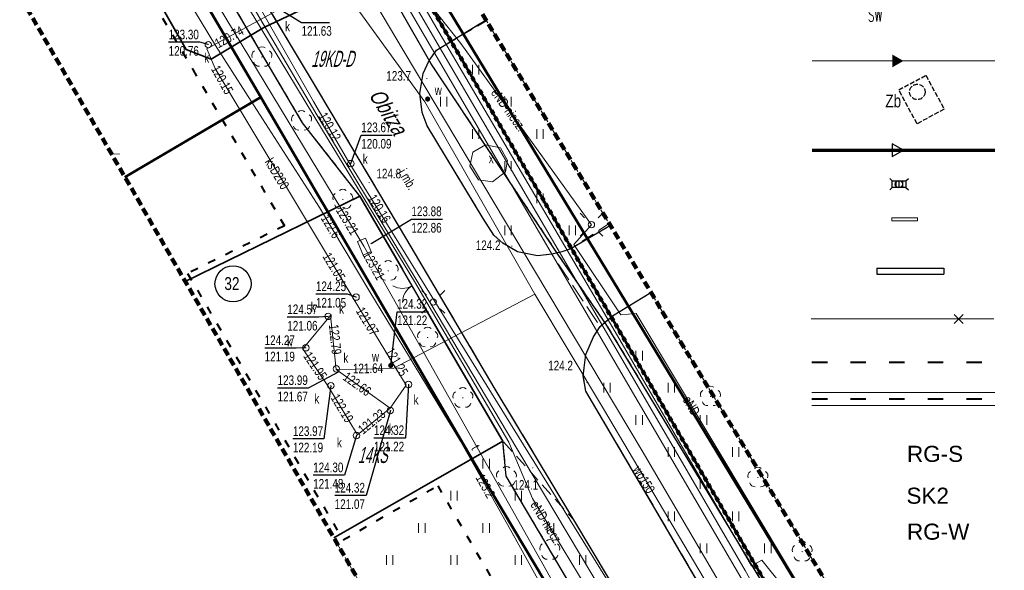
# Model space of a CAD drawing. Header units: metres. Extents: x 7464056 to 7464277, y 5957530 to 5957827.
# Tile 22 of 26: x 7464095 to 7464171, y 5957668 to 5957710. Entities that reach past the tile are written whole.
import ezdxf
from ezdxf.enums import TextEntityAlignment as Align

# ---------------------------------------------------------------- set-up
doc = ezdxf.new("R2010")
doc.units = ezdxf.units.M
doc.header["$MEASUREMENT"] = 0
for name, pattern in [('1', [0.6, 0.3, -0.3]), ('1.0_0.5', [1.5, 1, -0.5]), ('1.5_0.5', [2, 1.5, -0.5]), ('2', [0.9, 0.6, -0.3]), ('219-500', [0]), ('ACAD_ISO03W100', [30, 12, -18]), ('CONTINOUS', [0]), ('egug-500', [1, 0.5, -0.5]), ('otob_500', [0])]:
    doc.linetypes.add(name, pattern=pattern)
doc.layers.get('0').update_dxf_attribs({"color": 2, "linetype": 'CONTINUOUS', "lineweight": 5})
for name, color, linetype in [('000 Inne (niezydentyfikowane)', 7, 'CONTINUOUS'), ('203-punkt graniczny', 7, 'CONTINUOUS'), ('218-kontur użytku gruntowego', 7, 'CONTINUOUS'), ('994-Nazwa ulicy', 7, 'CONTINUOUS'), ('brama', 7, 'CONTINUOUS'), ('drzewo liściaste', 7, 'CONTINUOUS'), ('jezdnia', 7, 'CONTINUOUS'), ('jezdnia-Atr17', 7, 'CONTINUOUS'), ('komora podziemna', 7, 'CONTINUOUS'), ('kratka ściekowa-Atr17', 7, 'CONTINUOUS'), ('krawężnik', 7, 'CONTINUOUS'), ('latarnia', 7, 'CONTINUOUS'), ('obudowa ochronna przewodu', 7, 'CONTINUOUS'), ('ogrodzenie trwałe', 7, 'CONTINUOUS'), ('pikieta naturalna', 7, 'CONTINUOUS'), ('przewód ciepłowniczy', 7, 'CONTINUOUS'), ('przewód elektroenergetyczny podziemny', 7, 'CONTINUOUS'), ('przewód elektroenergetyczny podziemny-Atr1', 7, 'CONTINUOUS'), ('przewód gazowy', 7, 'CONTINUOUS'), ('przewód kanalizacyjny', 7, 'CONTINUOUS'), ('przewód kanalizacyjny-Atr1', 7, 'CONTINUOUS'), ('przewód telekomunikacyjny podziemny', 7, 'CONTINUOUS'), ('przewód telekomunikacyjny podziemny-Atr1', 7, 'CONTINUOUS'), ('przewód wodociągowy', 7, 'CONTINUOUS'), ('przewód wodociągowy-Atr1', 7, 'CONTINUOUS'), ('rzedna', 7, 'CONTINUOUS'), ('rzedna-Atr2', 7, 'CONTINUOUS'), ('rzedna-Atr3', 7, 'CONTINUOUS'), ('SIATKA_KWADRATOW', 7, 'CONTINUOUS'), ('studnia kanalizacyjna', 7, 'CONTINUOUS'), ('studnia kanalizacyjna-Atr17', 7, 'CONTINUOUS'), ('trawnik', 7, 'CONTINUOUS'), ('urządzenie techniczne sieci niezidentyfikowanej', 7, 'CONTINUOUS'), ('urządzenie techniczne sieci niezidentyfikowanej-Atr17', 7, 'CONTINUOUS'), ('wodociągowe urządzenie techniczne', 7, 'CONTINUOUS'), ('wodociągowe urządzenie techniczne-Atr17', 7, 'CONTINUOUS'), ('Zakres', 7, 'CONTINUOUS'), ('zasuwa lub zawór', 7, 'CONTINUOUS'), ('zasuwa lub zawór-Atr17', 7, 'CONTINUOUS')]:
    doc.layers.add(name, color=color, linetype=linetype)
for name, color, linetype, lineweight in [('211-numer działki ewidencyjnej', 7, 'CONTINUOUS', 30), ('219-działka ewidencyjna', 7, 'CONTINUOUS', 30), ('_E-kabel el', 1, 'ACAD_ISO03W100', 40), ('E-kable elektryczne', 1, 'ACAD_ISO03W100', 40), ('E-złacza i rozdzielnice', 1, 'CONTINUOUS', 13), ('pikieta naturalna-Atr2', 8, 'CONTINUOUS', 9), ('pikieta sztuczna', 8, 'CONTINUOUS', 9), ('pikieta sztuczna-Atr2', 8, 'CONTINUOUS', 9), ('S-demontaże', 1, 'CONTINUOUS', 30), ('S-kan-deszcz', 94, 'CONTINUOUS', 70), ('S-kan-sanit', 34, 'CONTINUOUS', 20), ('S-kan-sanit-opis', 34, 'CONTINUOUS', 20), ('s-woda', 5, 'CONTINUOUS', 40), ('S-woda-rury ochronne', 7, 'CONTINUOUS', 30)]:
    doc.layers.add(name, color=color, linetype=linetype, lineweight=lineweight)
doc.styles.add('arial', font='arial.ttf')
doc.styles.add('SANIT', font='romans.shx', dxfattribs={"width": 0.7})
doc.styles.get("Standard").update_dxf_attribs({"font": 'Working1250', "width": 0.75})

# ---------------------------------------------------------------- blocks, each defined once
blk = doc.blocks.new('203')
at = {"linetype": 'Continuous', "lineweight": 0}
h = blk.add_hatch(color=0, dxfattribs=at)
edge = h.paths.add_edge_path()
edge.add_arc((0, 0), 0.045, 0, 360)
blk = doc.blocks.new('OK02')
at = {"color": 0, "linetype": 'Continuous', "lineweight": 0}
for centre, start, end in [((-1.5, 0), 0, 60), ((1.5, 0), 120, 180)]:
    blk.add_arc(centre, 1.5, start, end, dxfattribs=at)
blk = doc.blocks.new('PW01')
at = {"linetype": 'Continuous', "lineweight": 13}
h = blk.add_hatch(color=0, dxfattribs=at)
edge = h.paths.add_edge_path()
edge.add_arc((0, 0), 0.045, 0, 360)
blk = doc.blocks.new('US15')
at = {"color": 0, "linetype": 'Continuous', "lineweight": 13}
blk.add_circle((0, 0), 0.25, dxfattribs=at)
blk = doc.blocks.new('OP021')
at = {"linetype": 'Continuous', "lineweight": 13}
h = blk.add_hatch(color=0, dxfattribs=at)
edge = h.paths.add_edge_path()
edge.add_arc((0, 0), 0.05, 0, 360)
at = {"color": 0, "linetype": 'Continuous', "lineweight": 13}
for centre, start, end in [((0, 0.4), 49.272, 130.728), ((-0.38, 0.124), 121.308, 202.548), ((0.38, 0.124), 337.452, 58.692), ((-0.235, -0.324), 193.221, 274.871), ((0.235, -0.324), 265.129, 346.779)]:
    blk.add_arc(centre, 0.4, start, end, dxfattribs=at)
blk = doc.blocks.new('SM01')
at = {"color": 0, "linetype": 'Continuous', "lineweight": 13}
for p, q in [((-0.53, 0.531), (-0.883, 0.884)), ((0.531, 0.531), (0.884, 0.884)), ((-0.53, -0.53), (-0.883, -0.883)), ((0.531, -0.53), (0.884, -0.883))]:
    blk.add_line(p, q, dxfattribs=at)
blk.add_circle((0, 0), 0.25, dxfattribs=at)
blk = doc.blocks.new('TU04')
at = {"color": 0, "linetype": 'Continuous', "lineweight": 13}
for p, q in [((0, 0), (0, 0.75)), ((0.5, 0), (0.5, 0.75))]:
    blk.add_line(p, q, dxfattribs=at)
blk = doc.blocks.new('US25')
at = {"linetype": 'Continuous', "lineweight": 0}
h = blk.add_hatch(color=0, dxfattribs=at)
edge = h.paths.add_edge_path()
edge.add_arc((0, 0), 0.2, 0, 360)

msp = doc.modelspace()

# ---------------------------------------------------------------- hatches: boundary and pattern name
at = {"layer": 'E-złacza i rozdzielnice'}
h = msp.add_hatch(color=256, dxfattribs=at)
h.dxf.hatch_style = 1
h.paths.add_polyline_path([(7464168.851, 5957675.675), (7464169.37, 5957675.977), (7464169.244, 5957676.193), (7464168.725, 5957675.891)])
h = msp.add_hatch(color=256, dxfattribs=at)
h.dxf.hatch_style = 1
h.paths.add_polyline_path([(7464168.829, 5957672.527), (7464169.348, 5957672.829), (7464169.222, 5957673.045), (7464168.704, 5957672.743)])
h = msp.add_hatch(color=256, dxfattribs=at)
h.dxf.hatch_style = 1
h.paths.add_polyline_path([(7464168.92, 5957669.445), (7464169.439, 5957669.747), (7464169.313, 5957669.963), (7464168.794, 5957669.662)])

# ---------------------------------------------------------------- linework, layer by layer
at = {"linetype": 'Continuous', "lineweight": 30}
msp.add_circle((7464111.292, 5957689.899), 1.401, dxfattribs=at)
at = {"layer": '000 Inne (niezydentyfikowane)', "color": 56, "linetype": 'Continuous', "lineweight": 50, "flags": 128}
for points in [[(7464096.51, 5957762.918), (7464119.97, 5957723.029), (7464129.82, 5957706.056), (7464158.016, 5957657.47)], [(7464194.89, 5957593.94), (7464195.967, 5957590.719), (7464186.213, 5957609.558), (7464182.663, 5957614.998), (7464176.499, 5957625.621), (7464176.492, 5957625.631), (7464162.981, 5957648.914), (7464162.94, 5957648.984), (7464158.056, 5957657.401), (7464158.016, 5957657.47), (7464129.82, 5957706.056), (7464119.97, 5957723.029), (7464096.51, 5957762.918)], [(7464273.22, 5957619.103), (7464256.633, 5957609.097), (7464248.534, 5957622.926), (7464194.89, 5957593.94), (7464193.43, 5957597.96), (7464192.91, 5957604.22), (7464189.03, 5957611.03), (7464188.444, 5957611.585), (7464159.394, 5957659.51), (7464096.659, 5957763.005)], [(7464096.659, 5957763.005), (7464159.394, 5957659.51), (7464188.444, 5957611.585), (7464189.03, 5957611.03), (7464192.91, 5957604.22), (7464193.43, 5957597.96), (7464194.89, 5957593.94)], [(7464149.275, 5957643.692), (7464129.849, 5957676.292), (7464118.65, 5957695.507), (7464117.917, 5957696.764), (7464113.452, 5957704.425), (7464096.13, 5957733.973), (7464083.537, 5957755.315)], [(7464096.13, 5957733.973), (7464113.452, 5957704.425), (7464102.889, 5957698.194)]]:
    msp.add_lwpolyline(points, dxfattribs=at)
at = {"layer": '000 Inne (niezydentyfikowane)', "color": 253, "linetype": '1', "lineweight": 100, "flags": 128}
msp.add_lwpolyline([(7464096.51, 5957762.918), (7464119.97, 5957723.029), (7464129.82, 5957706.056), (7464158.016, 5957657.47), (7464158.056, 5957657.401), (7464162.94, 5957648.984), (7464162.981, 5957648.914), (7464176.492, 5957625.631), (7464176.499, 5957625.621), (7464182.663, 5957614.998), (7464186.213, 5957609.558), (7464195.967, 5957590.719), (7464195.97, 5957590.71), (7464198.51, 5957586.21), (7464201.941, 5957582.25), (7464205.521, 5957578.87), (7464209.991, 5957575.1), (7464215.369, 5957570.98), (7464206.32, 5957560.132), (7464194.92, 5957546.46), (7464194.899, 5957546.456), (7464191.954, 5957545.875), (7464191.47, 5957545.78), (7464189.787, 5957545.447)], dxfattribs=at)
at = {"layer": '000 Inne (niezydentyfikowane)', "color": 253, "linetype": '1', "lineweight": 13, "flags": 128}
msp.add_lwpolyline([(7464158.016, 5957657.47), (7464129.82, 5957706.056), (7464119.97, 5957723.029), (7464096.51, 5957762.918)], dxfattribs=at)
at = {"layer": '000 Inne (niezydentyfikowane)', "color": 56, "linetype": 'Continuous', "lineweight": 13, "flags": 128}
msp.add_lwpolyline([(7464102.889, 5957698.194), (7464113.452, 5957704.425), (7464117.917, 5957696.764), (7464118.65, 5957695.507), (7464129.849, 5957676.292), (7464149.275, 5957643.692), (7464156.208, 5957632.058)], dxfattribs=at)
at = {"layer": '218-kontur użytku gruntowego', "color": 3, "linetype": 'egug-500', "lineweight": 18, "flags": 128}
for points in [[(7464116.7, 5957702.41), (7464099.57, 5957731.53)], [(7464099.57, 5957731.53), (7464116.7, 5957702.41)], [(7464124.12, 5957711.48), (7464126.69, 5957707.01)], [(7464126.69, 5957707.01), (7464124.12, 5957711.48)], [(7464126.69, 5957707.01), (7464136.59, 5957692.14)], [(7464136.59, 5957692.14), (7464126.69, 5957707.01)], [(7464121.15, 5957696.73), (7464116.7, 5957702.41)], [(7464116.7, 5957702.41), (7464121.15, 5957696.73)], [(7464124.46, 5957691.05), (7464121.15, 5957696.73)], [(7464121.15, 5957696.73), (7464124.46, 5957691.05)], [(7464136.59, 5957692.14), (7464140.28, 5957686.78)], [(7464140.28, 5957686.78), (7464136.59, 5957692.14)], [(7464125.97, 5957688.44), (7464124.46, 5957691.05)], [(7464124.46, 5957691.05), (7464125.97, 5957688.44)], [(7464132.26, 5957677.67), (7464125.97, 5957688.44)], [(7464125.97, 5957688.44), (7464132.26, 5957677.67)], [(7464140.28, 5957686.78), (7464159.31, 5957655.33)], [(7464159.31, 5957655.33), (7464140.28, 5957686.78)], [(7464132.53, 5957674.94), (7464132.26, 5957677.67)], [(7464132.26, 5957677.67), (7464132.53, 5957674.94)], [(7464165.86, 5957618.54), (7464132.53, 5957674.94)], [(7464132.53, 5957674.94), (7464165.86, 5957618.54)]]:
    msp.add_lwpolyline(points, dxfattribs=at)
at = {"layer": '219-działka ewidencyjna', "color": 7, "linetype": '219-500', "flags": 128}
for points in [[(7464116.7, 5957702.41), (7464099.57, 5957731.53)], [(7464126.69, 5957707.01), (7464124.12, 5957711.48)], [(7464136.59, 5957692.14), (7464126.69, 5957707.01)], [(7464121.15, 5957696.73), (7464116.7, 5957702.41)], [(7464121.15, 5957696.73), (7464107.581, 5957690.091)], [(7464124.46, 5957691.05), (7464121.15, 5957696.73)], [(7464140.28, 5957686.78), (7464136.59, 5957692.14)], [(7464125.97, 5957688.44), (7464124.46, 5957691.05)], [(7464132.26, 5957677.67), (7464125.97, 5957688.44)], [(7464159.31, 5957655.33), (7464140.28, 5957686.78)], [(7464132.26, 5957677.67), (7464119.122, 5957670.16)], [(7464132.53, 5957674.94), (7464132.26, 5957677.67)], [(7464165.86, 5957618.54), (7464132.53, 5957674.94)]]:
    msp.add_lwpolyline(points, dxfattribs=at)
at = {"layer": '_E-kabel el', "linetype": 'Continuous', "lineweight": 15, "ltscale": 0.05}
for p, q in [((7464162.493, 5957695.021), (7464164.493, 5957695.021)), ((7464162.493, 5957695.021), (7464162.493, 5957694.792)), ((7464162.493, 5957694.791), (7464164.493, 5957694.792)), ((7464164.493, 5957695.021), (7464164.493, 5957694.792))]:
    msp.add_line(p, q, dxfattribs=at)
at = {"layer": 'brama', "color": 7, "linetype": 'otob_500', "lineweight": 18, "flags": 128}
msp.add_lwpolyline([(7464125.97, 5957688.44), (7464124.46, 5957691.05)], dxfattribs=at)
at = {"layer": 'E-kable elektryczne', "ltscale": 0.1}
for p, q in [((7464156.29, 5957683.819), (7464170.494, 5957683.819)), ((7464156.29, 5957680.952), (7464170.494, 5957680.952))]:
    msp.add_line(p, q, dxfattribs=at)
at = {"layer": 'E-kable elektryczne', "linetype": 'CONTINOUS', "lineweight": 15, "ltscale": 0.1}
for p, q in [((7464156.29, 5957681.452), (7464170.494, 5957681.452)), ((7464156.29, 5957680.452), (7464170.494, 5957680.452))]:
    msp.add_line(p, q, dxfattribs=at)
at = {"layer": 'E-złacza i rozdzielnice'}
for points in [[(7464168.851, 5957675.675), (7464169.37, 5957675.977), (7464169.244, 5957676.193), (7464168.725, 5957675.891)], [(7464168.829, 5957672.527), (7464169.348, 5957672.829), (7464169.222, 5957673.045), (7464168.704, 5957672.743)], [(7464168.92, 5957669.445), (7464169.439, 5957669.747), (7464169.313, 5957669.963), (7464168.794, 5957669.662)]]:
    msp.add_lwpolyline(points, close=True, dxfattribs=at)
at = {"layer": 'jezdnia', "color": 7, "linetype": '1.5_0.5', "lineweight": 18, "flags": 128}
for points in [[(7464086.851, 5957757.258), (7464091.92, 5957748.72), (7464093.17, 5957746.61), (7464100.88, 5957733.62), (7464109.13, 5957719.6), (7464117.32, 5957705.91), (7464124.79, 5957693.36), (7464131.59, 5957681.85), (7464137.77, 5957671.55), (7464145.7, 5957658.29), (7464153.31, 5957645.2), (7464161.81, 5957630.88), (7464165.59, 5957624.29), (7464166.01, 5957623.09), (7464166.28, 5957621.51), (7464166.24, 5957620.22), (7464165.92, 5957618.44), (7464168.97, 5957613.22), (7464169.49, 5957613.31), (7464170.42, 5957613.31), (7464171.31, 5957612.99), (7464172.23, 5957612.07), (7464174.42, 5957607.65), (7464180.26, 5957595.46), (7464181.97, 5957591.93), (7464181.97, 5957591.41), (7464181.65, 5957590.58), (7464181.19, 5957590.07), (7464180.8, 5957589.72), (7464180.45, 5957589.49), (7464177.71, 5957587.72), (7464174.48, 5957585.62), (7464174.04, 5957585.45), (7464173.25, 5957585.36), (7464172.37, 5957585.5), (7464170.33, 5957586.19), (7464174.29, 5957579.29), (7464174.66, 5957580.9), (7464175.14, 5957581.82), (7464175.95, 5957582.64), (7464182.63, 5957586.49), (7464183.82, 5957586.55), (7464184.39, 5957586.13), (7464185.16, 5957585.13), (7464186.91, 5957580.49), (7464187.35, 5957579.06), (7464188.33, 5957575.91), (7464191.48, 5957567.03), (7464194.04, 5957559.04), (7464194.66, 5957556.96), (7464194.8, 5957555.42), (7464194.36, 5957553.91), (7464193.7, 5957553.12), (7464193.01, 5957552.89), (7464195.32, 5957546.4), (7464196.35, 5957545.53), (7464197.42, 5957544.45), (7464198.3, 5957543.12), (7464199.02, 5957541.65), (7464199.69, 5957539.99), (7464200.28, 5957536.84), (7464200.881, 5957534.249)], [(7464242.586, 5957534.495), (7464240.61, 5957559.1), (7464239.56, 5957559.38), (7464235.85, 5957560.07), (7464225.66, 5957563.07), (7464220.07, 5957565.67), (7464217.1, 5957567.15), (7464215.35, 5957568.13), (7464213.87, 5957569.14), (7464211.66, 5957570.44), (7464210.18, 5957571.38), (7464208.29, 5957572.78), (7464206.24, 5957574.48), (7464204.25, 5957576.69), (7464201.87, 5957579.06), (7464200.34, 5957580.58), (7464198.79, 5957581.93), (7464196.91, 5957584.14), (7464196.84, 5957584.25), (7464195.51, 5957586.18), (7464194.52, 5957587.98), (7464193.96, 5957589.66), (7464193.96, 5957591.03), (7464194.3, 5957592.24), (7464195.46, 5957593.87), (7464193.53, 5957597.77), (7464192.49, 5957597.4), (7464191.04, 5957597.43), (7464190.04, 5957597.51), (7464189.06, 5957597.8), (7464187.91, 5957598.58), (7464187.01, 5957599.52), (7464185.58, 5957601.93), (7464180.91, 5957609.95), (7464176.66, 5957617.25), (7464176.11, 5957618.89), (7464176.11, 5957620.7), (7464176.63, 5957622.32), (7464174.2, 5957626.36), (7464172.67, 5957626.42), (7464171.61, 5957626.96), (7464170.7, 5957627.74), (7464169.84, 5957628.75), (7464166.58, 5957634.38), (7464160.16, 5957645.36), (7464159.53, 5957646.36), (7464159.16, 5957647.83), (7464159.19, 5957649.1), (7464159.45, 5957650.3), (7464160.02, 5957651.39), (7464161.02, 5957652.43), (7464159.37, 5957655.23), (7464158.8, 5957654.97), (7464157.83, 5957654.85), (7464156.56, 5957654.88), (7464155.16, 5957655.37), (7464154.15, 5957655.96), (7464153.27, 5957656.96), (7464152.31, 5957658.39), (7464148.38, 5957665.08), (7464144.09, 5957672.43), (7464138.71, 5957681.55), (7464138.51, 5957682.74), (7464138.71, 5957684.4), (7464139.31, 5957685.79), (7464139.83, 5957686.59), (7464136.07, 5957692.2), (7464134.95, 5957692.08), (7464133.41, 5957692.4), (7464132.27, 5957693.05), (7464131.56, 5957693.69), (7464130.73, 5957694.98), (7464126.37, 5957702.18), (7464126, 5957703.21), (7464125.81, 5957704.71), (7464126.06, 5957706.26), (7464126.54, 5957707.27), (7464127.1, 5957708.06), (7464130.958, 5957710.421)], [(7464140.623, 5957694.434), (7464137.54, 5957692.63), (7464136.86, 5957692.39), (7464136.07, 5957692.2), (7464139.83, 5957686.59), (7464140.79, 5957687.4), (7464143.771, 5957689.229)]]:
    msp.add_lwpolyline(points, dxfattribs=at)
at = {"layer": 'komora podziemna', "color": 30, "linetype": 'Continuous', "lineweight": 18, "flags": 128}
msp.add_lwpolyline([(7464120.96, 5957693.18), (7464121.58, 5957693.45), (7464122.03, 5957692.41), (7464121.41, 5957692.14)], close=True, dxfattribs=at)
at = {"layer": 'krawężnik', "color": 7, "linetype": 'Continuous', "lineweight": 25, "flags": 128}
for points in [[(7464165.92, 5957618.44), (7464166.24, 5957620.22), (7464166.28, 5957621.51), (7464166.01, 5957623.09), (7464165.59, 5957624.29), (7464161.81, 5957630.88), (7464153.31, 5957645.2), (7464145.7, 5957658.29), (7464137.77, 5957671.55), (7464131.59, 5957681.85), (7464124.79, 5957693.36), (7464117.32, 5957705.91), (7464109.13, 5957719.6), (7464100.88, 5957733.62), (7464093.17, 5957746.61), (7464091.92, 5957748.72), (7464086.851, 5957757.258)], [(7464126.54, 5957707.27), (7464127.1, 5957708.06), (7464130.958, 5957710.421)], [(7464136.07, 5957692.2), (7464134.95, 5957692.08), (7464133.41, 5957692.4), (7464132.27, 5957693.05), (7464131.56, 5957693.69), (7464130.73, 5957694.98), (7464126.37, 5957702.18), (7464126, 5957703.21), (7464125.81, 5957704.71), (7464126.06, 5957706.26), (7464126.54, 5957707.27)], [(7464140.623, 5957694.434), (7464137.54, 5957692.63), (7464136.86, 5957692.39), (7464136.07, 5957692.2)], [(7464139.83, 5957686.59), (7464140.79, 5957687.4), (7464143.771, 5957689.229)], [(7464159.37, 5957655.23), (7464158.8, 5957654.97), (7464157.83, 5957654.85), (7464156.56, 5957654.88), (7464155.16, 5957655.37), (7464154.15, 5957655.96), (7464153.27, 5957656.96), (7464152.31, 5957658.39), (7464148.38, 5957665.08), (7464144.09, 5957672.43), (7464138.71, 5957681.55), (7464138.51, 5957682.74), (7464138.71, 5957684.4), (7464139.31, 5957685.79), (7464139.83, 5957686.59)]]:
    msp.add_lwpolyline(points, dxfattribs=at)
at = {"layer": 'obudowa ochronna przewodu', "color": 7, "linetype": 'Continuous', "lineweight": 35, "flags": 128}
for points in [[(7464087.9, 5957741.87), (7464089.93, 5957739.01), (7464099.22, 5957722.9), (7464107.65, 5957708.11), (7464109.59, 5957707.38), (7464113.7, 5957709.84)], [(7464121.98, 5957713.76), (7464113.7, 5957709.84)]]:
    msp.add_lwpolyline(points, dxfattribs=at)
at = {"layer": 'ogrodzenie trwałe', "color": 7, "lineweight": 35, "flags": 128}
for points in [[(7464124.46, 5957691.05), (7464121.15, 5957696.73), (7464107.581, 5957690.091)], [(7464119.122, 5957670.16), (7464132.26, 5957677.67), (7464125.97, 5957688.44)]]:
    msp.add_lwpolyline(points, dxfattribs=at)
at = {"layer": 'przewód ciepłowniczy', "color": 212, "linetype": 'Continuous', "lineweight": 18, "flags": 128}
for points in [[(7464162.58, 5957649.98), (7464152.58, 5957665), (7464151.11, 5957667.62), (7464146.7, 5957675.19), (7464139.23, 5957687.99), (7464126.98, 5957708.92), (7464116.68, 5957726.65), (7464116.23, 5957728.92), (7464114.68, 5957730.44), (7464109.05, 5957740.64), (7464104.45, 5957748.87), (7464100.89, 5957755.22), (7464096.568, 5957762.952)], [(7464103.92, 5957748.46), (7464114.11, 5957730.13), (7464115.73, 5957728.66), (7464116.17, 5957726.36), (7464126.89, 5957707.95), (7464137.84, 5957689.19), (7464146.21, 5957674.86), (7464152.28, 5957664.46), (7464161.08, 5957651.27), (7464162.12, 5957649.72), (7464163.04, 5957650.25), (7464152.88, 5957665.53), (7464154.08, 5957666.32), (7464152.4, 5957668.42), (7464151.59, 5957667.96), (7464140.62, 5957686.79), (7464127.06, 5957709.89), (7464117.18, 5957726.94), (7464116.74, 5957729.33), (7464115.25, 5957730.74), (7464109.65, 5957740.97), (7464101.44, 5957755.58), (7464097.151, 5957763.294)]]:
    msp.add_lwpolyline(points, dxfattribs=at)
at = {"layer": 'przewód elektroenergetyczny podziemny', "color": 1, "linetype": 'Continuous', "lineweight": 18, "flags": 128}
for points in [[(7464139.15, 5957694.5), (7464128.99, 5957708.6), (7464123.96, 5957715), (7464121.29, 5957717.15), (7464115.27, 5957727.64), (7464113.72, 5957729.21), (7464112.57, 5957731.17), (7464105.52, 5957743.58), (7464096.27, 5957759.26), (7464094.725, 5957761.872)], [(7464141.13, 5957655.81), (7464133.08, 5957670.35), (7464128.98, 5957677.67), (7464121.92, 5957689.28), (7464118.01, 5957695.84), (7464113.58, 5957702.72), (7464109.92, 5957708.44), (7464107.19, 5957712.99), (7464099.68, 5957726.38), (7464091.49, 5957741.04), (7464084.69, 5957754.18), (7464083.955, 5957755.56)], [(7464087.32, 5957752.37), (7464095.98, 5957737.1), (7464105.9, 5957721.64), (7464112.85, 5957710.77), (7464118.26, 5957701.85), (7464125.41, 5957690.07), (7464132.72, 5957677.58), (7464134.57, 5957673.2), (7464138.74, 5957666.32), (7464145.7, 5957654.46), (7464154.32, 5957639.85), (7464161.46, 5957628.22), (7464166.09, 5957620.42), (7464169.69, 5957613.63), (7464179.16, 5957595.67), (7464181.63, 5957596.77), (7464187.58, 5957599.66), (7464192.68, 5957601.41), (7464193.82, 5957601.82)], [(7464087.9, 5957741.87), (7464089.93, 5957739.01), (7464099.22, 5957722.9), (7464107.65, 5957708.11), (7464109.59, 5957707.38), (7464113.7, 5957709.84), (7464121.98, 5957713.76), (7464127.114, 5957716.779)], [(7464152.34, 5957645.23), (7464151.59, 5957644.71), (7464148.13, 5957650.43), (7464139.7, 5957665.32), (7464140.13, 5957665.71), (7464132.62, 5957678.31), (7464126.66, 5957688.35), (7464117.8, 5957703.05), (7464110.73, 5957715.08), (7464110.21, 5957715.1), (7464110.21, 5957715.98), (7464110.56, 5957715.88)], [(7464139.15, 5957694.5), (7464137.77, 5957692.96), (7464141.43, 5957687.48), (7464142.63, 5957687.6), (7464157.69, 5957662.44)]]:
    msp.add_lwpolyline(points, dxfattribs=at)
at = {"layer": 'przewód gazowy', "color": 52, "linetype": 'Continuous', "lineweight": 18, "flags": 128}
msp.add_lwpolyline([(7464093.334, 5957761.057), (7464097.55, 5957753.89), (7464109.26, 5957734.1), (7464115.16, 5957723.86), (7464123.88, 5957709.15), (7464134.72, 5957690.93), (7464143.09, 5957676.91), (7464149.7, 5957665.65), (7464156.83, 5957653.79), (7464162.79, 5957643.63), (7464167.44, 5957635.73), (7464175.9, 5957621.63), (7464182.75, 5957610.05), (7464191.05, 5957595.99), (7464199.23, 5957582.14), (7464201.17, 5957579.06), (7464201.31, 5957578.82)], dxfattribs=at)
at = {"layer": 'przewód kanalizacyjny', "color": 34, "linetype": 'Continuous', "lineweight": 18}
msp.add_line((7464156.225, 5957687.174), (7464170.429, 5957687.174), dxfattribs=at)
at = {"layer": 'przewód kanalizacyjny', "color": 34, "linetype": 'Continuous', "lineweight": 18, "flags": 128}
for points in [[(7464088.076, 5957757.975), (7464093.94, 5957746.55), (7464098.78, 5957736.87), (7464109.26, 5957718.63), (7464117.56, 5957704.09), (7464120.37, 5957699.24), (7464130.04, 5957683.57), (7464144.49, 5957660.22), (7464144.68, 5957659.92), (7464148.27, 5957653.94), (7464160.34, 5957635.1), (7464160.48, 5957634.89)], [(7464122.67, 5957715.53), (7464109.25, 5957708.17), (7464109.9, 5957706.65)], [(7464109.9, 5957706.65), (7464120.72, 5957688.66), (7464124.76, 5957682.02), (7464123.5, 5957680.24), (7464120.96, 5957678.16), (7464118.72, 5957681.9), (7464116.72, 5957684.85), (7464118.87, 5957687.44), (7464119.31, 5957683.24), (7464123.5, 5957680.24)]]:
    msp.add_lwpolyline(points, dxfattribs=at)
at = {"layer": 'przewód telekomunikacyjny podziemny', "color": 30, "linetype": 'Continuous', "lineweight": 18, "flags": 128}
msp.add_lwpolyline([(7464173.56, 5957629.98), (7464173.3, 5957629.92), (7464170.34, 5957629.31), (7464162.06, 5957623.92), (7464161.72, 5957623.7), (7464161.34, 5957624.32), (7464141.5, 5957657.19), (7464121.46, 5957692.84), (7464107.23, 5957716.37), (7464099.06, 5957725.95), (7464085.39, 5957751.08), (7464082.794, 5957754.88)], dxfattribs=at)
at = {"layer": 'przewód wodociągowy', "color": 5, "linetype": 'Continuous', "lineweight": 18, "flags": 128}
for points in [[(7464114.05, 5957720.84), (7464126.19, 5957704.04), (7464134.74, 5957689.1)], [(7464134.74, 5957689.1), (7464123.73, 5957683.32), (7464119.31, 5957683.24)], [(7464178.24, 5957614.72), (7464170.05, 5957629.01), (7464160.17, 5957646.25), (7464151.41, 5957661.06), (7464140.09, 5957680.17), (7464134.74, 5957689.1)]]:
    msp.add_lwpolyline(points, dxfattribs=at)
at = {"layer": 'rzedna-Atr2', "color": 7, "flags": 128}
for points in [[(7464114.66, 5957711.42), (7464116.62, 5957710.23), (7464118.797, 5957710.23)], [(7464109.37, 5957708.5), (7464108.71, 5957708.68), (7464106.289, 5957708.68)], [(7464120.45, 5957699.25), (7464121.26, 5957701.46), (7464123.663, 5957701.46)], [(7464122.02, 5957693.03), (7464125.16, 5957694.93), (7464127.586, 5957694.93)], [(7464120.86, 5957688.87), (7464120.19, 5957689.1), (7464117.737, 5957689.1)], [(7464118.68, 5957687.37), (7464117.97, 5957687.31), (7464115.513, 5957687.31)], [(7464123.55, 5957683.55), (7464124.04, 5957687.73), (7464126.493, 5957687.73)], [(7464116.95, 5957684.93), (7464116.21, 5957684.91), (7464113.753, 5957684.91)], [(7464119.51, 5957683.05), (7464117.13, 5957681.8), (7464114.758, 5957681.8)], [(7464118.9, 5957681.98), (7464118.35, 5957677.84), (7464115.947, 5957677.84)], [(7464124.93, 5957682.07), (7464124.7, 5957677.91), (7464122.247, 5957677.91)], [(7464123.52, 5957680.05), (7464121.65, 5957673.44), (7464119.197, 5957673.44)], [(7464120.89, 5957678.1), (7464119.97, 5957675.02), (7464117.522, 5957675.02)]]:
    msp.add_lwpolyline(points, dxfattribs=at)
at = {"layer": 'S-demontaże', "ltscale": 0.25}
for p, q in [((7464167.345, 5957687.527), (7464168.051, 5957686.821)), ((7464167.345, 5957686.821), (7464168.051, 5957687.527))]:
    msp.add_line(p, q, dxfattribs=at)
at = {"layer": 'S-kan-deszcz', "ltscale": 0.25}
msp.add_line((7464156.296, 5957700.292), (7464170.5, 5957700.292), dxfattribs=at)
at = {"layer": 'S-kan-deszcz', "lineweight": 30, "ltscale": 0.25}
for p, q in [((7464162.533, 5957697.901), (7464162.333, 5957698.101)), ((7464162.798, 5957697.901), (7464162.798, 5957697.401)), ((7464163.05, 5957697.897), (7464163.05, 5957697.397)), ((7464163.315, 5957697.901), (7464163.315, 5957697.401)), ((7464163.583, 5957697.901), (7464163.783, 5957698.101)), ((7464162.533, 5957697.401), (7464162.333, 5957697.201)), ((7464163.583, 5957697.401), (7464163.783, 5957697.201))]:
    msp.add_line(p, q, dxfattribs=at)
msp.add_lwpolyline([(7464162.532, 5957700.792), (7464162.532, 5957699.792), (7464163.398, 5957700.292), (7464162.532, 5957700.792)], dxfattribs=at)
msp.add_lwpolyline([(7464162.533, 5957697.901), (7464163.583, 5957697.901), (7464163.583, 5957697.401), (7464162.533, 5957697.401)], close=True, dxfattribs=at)
msp.add_circle((7464163.05, 5957697.647), 0.285, dxfattribs=at)
at = {"layer": 'S-kan-sanit', "ltscale": 0.25}
msp.add_line((7464156.296, 5957707.233), (7464170.5, 5957707.233), dxfattribs=at)
msp.add_lwpolyline([(7464162.532, 5957707.233, 1, 0, 0), (7464163.398, 5957707.233, 0, 0, 0)], format="xyseb", dxfattribs=at)
at = {"layer": 'S-kan-sanit', "linetype": '1.5_0.5', "lineweight": 30, "ltscale": 0.25}
msp.add_lwpolyline([(7464165.145, 5957706.12), (7464166.569, 5957703.479), (7464164.456, 5957702.34), (7464163.032, 5957704.981)], close=True, dxfattribs=at)
msp.add_circle((7464164.48, 5957704.825), 0.6, dxfattribs=at)
at = {"layer": 'S-woda-rury ochronne', "ltscale": 0.25}
for p, q in [((7464161.321, 5957691.121), (7464166.531, 5957691.117)), ((7464161.321, 5957691.121), (7464161.322, 5957690.65)), ((7464166.531, 5957691.117), (7464166.547, 5957690.653)), ((7464161.322, 5957690.65), (7464166.547, 5957690.653))]:
    msp.add_line(p, q, dxfattribs=at)
at = {"layer": 'SIATKA_KWADRATOW', "color": 7, "const_width": 0.065}
msp.add_lwpolyline([(7464101.843, 5957700), (7464102.5, 5957700)], dxfattribs=at)
at = {"layer": 'trawnik', "color": 7, "linetype": '1.0_0.5', "lineweight": 18, "flags": 128}
for points in [[(7464140.53, 5957694.59), (7464137.54, 5957692.63), (7464136.86, 5957692.39), (7464136.07, 5957692.2), (7464134.95, 5957692.08), (7464133.41, 5957692.4), (7464132.27, 5957693.05), (7464131.56, 5957693.69), (7464130.73, 5957694.98), (7464126.37, 5957702.18), (7464126, 5957703.21), (7464125.81, 5957704.71), (7464126.06, 5957706.26), (7464126.54, 5957707.27), (7464127.1, 5957708.06), (7464131, 5957710.35)], [(7464163.07, 5957657.31), (7464159.37, 5957655.23), (7464158.8, 5957654.97), (7464157.83, 5957654.85), (7464156.56, 5957654.88), (7464155.16, 5957655.37), (7464154.15, 5957655.96), (7464153.27, 5957656.96), (7464152.31, 5957658.39), (7464148.38, 5957665.08), (7464144.09, 5957672.43), (7464138.71, 5957681.55), (7464138.51, 5957682.74), (7464138.71, 5957684.4), (7464139.31, 5957685.79), (7464139.83, 5957686.59), (7464140.79, 5957687.4), (7464143.77, 5957689.23)], [(7464137.77, 5957671.55), (7464145.7, 5957658.29), (7464153.31, 5957645.2), (7464161.81, 5957630.88), (7464165.59, 5957624.29), (7464166.01, 5957623.09), (7464166.28, 5957621.51), (7464166.24, 5957620.22), (7464165.92, 5957618.44), (7464165.25, 5957616.11), (7464164.7, 5957613.53), (7464163.75, 5957609.44), (7464162.14, 5957607.54), (7464160.59, 5957605.13), (7464158.88, 5957598.62), (7464149.75, 5957588.95), (7464140.72, 5957589.93), (7464140.72, 5957590.36), (7464140.75, 5957592.73), (7464140.78, 5957594.74), (7464140.8, 5957596.99), (7464140.84, 5957600.05), (7464139.3, 5957603.17), (7464138.08, 5957605.61), (7464136.76, 5957608.28), (7464135.53, 5957610.77), (7464134.22, 5957613.41), (7464132.92, 5957616.01), (7464131.45, 5957618.86), (7464130.15, 5957621.38), (7464128.74, 5957624.11), (7464127.3, 5957626.93), (7464126.66, 5957628.17), (7464126.84, 5957638.93), (7464127.02, 5957656.52), (7464119.12, 5957670.16), (7464132.26, 5957677.67)]]:
    msp.add_lwpolyline(points, close=True, dxfattribs=at)
at = {"layer": 'urządzenie techniczne sieci niezidentyfikowanej', "color": 7, "linetype": 'Continuous', "lineweight": 18, "flags": 128}
msp.add_lwpolyline([(7464130.92, 5957700.7), (7464132.09, 5957700.47), (7464132.63, 5957699.49), (7464132.48, 5957698.6), (7464131.46, 5957697.83), (7464130.36, 5957697.99), (7464129.71, 5957699.06), (7464129.92, 5957700.14)], close=True, dxfattribs=at)
at = {"layer": 'Zakres', "color": 134, "linetype": '2', "lineweight": 90, "flags": 128}
msp.add_lwpolyline([(7464273.07, 5957642.1), (7464173.57, 5957639.94), (7464098.51, 5957764.09), (7464073.29, 5957749.31), (7464127.02, 5957656.52), (7464126.84, 5957638.93), (7464125.08, 5957533.8), (7464273.77, 5957534.68)], close=True, dxfattribs=at)

# ---------------------------------------------------------------- block references
at = {"layer": '203-punkt graniczny', "color": 7, "linetype": 'Continuous', "lineweight": 18}
for p in [(7464126.69, 5957707.01), (7464116.7, 5957702.41), (7464121.15, 5957696.73), (7464136.59, 5957692.14), (7464124.46, 5957691.05), (7464125.97, 5957688.44), (7464140.28, 5957686.78), (7464132.26, 5957677.67), (7464132.53, 5957674.94)]:
    msp.add_blockref('203', p, dxfattribs=at)
at = {"layer": 'brama', "color": 7, "linetype": 'Continuous', "lineweight": 18, "rotation": 120.051}
msp.add_blockref('OK02', (7464125.215, 5957689.745), dxfattribs=at)
at = {"layer": 'drzewo liściaste', "color": 94, "linetype": 'Continuous', "lineweight": 18}
for p in [(7464113.54, 5957707.54), (7464116.62, 5957702.58), (7464119.83, 5957696.46), (7464123.35, 5957690.92), (7464126.42, 5957685.73), (7464129.16, 5957681.03), (7464148.4, 5957681.15), (7464132.54, 5957674.89), (7464152.09, 5957674.84), (7464135.92, 5957669.21), (7464155.53, 5957669.08)]:
    msp.add_blockref('OP021', p, dxfattribs=at)
at = {"layer": 'latarnia', "color": 7, "linetype": 'Continuous', "lineweight": 18}
for p in [(7464139.15, 5957694.5), (7464126.86, 5957688.49)]:
    msp.add_blockref('SM01', p, dxfattribs=at)
at = {"layer": 'pikieta naturalna', "color": 7, "linetype": 'Continuous', "lineweight": 13}
msp.add_blockref('PW01', (7464134.59, 5957675.6), dxfattribs=at)
at = {"layer": 'pikieta sztuczna', "color": 7, "linetype": 'Continuous', "lineweight": 13}
for p in [(7464126.36, 5957705.86), (7464121.87, 5957697.77), (7464132.96, 5957692.83), (7464138.81, 5957682.23)]:
    msp.add_blockref('PW01', p, dxfattribs=at)
at = {"layer": 'rzedna', "color": 34, "linetype": 'Continuous', "lineweight": 18}
for p in [(7464109.25, 5957708.17), (7464109.37, 5957708.5), (7464109.65, 5957708.39), (7464120.45, 5957699.25), (7464120.56, 5957688.92), (7464120.86, 5957688.87), (7464120.77, 5957688.58), (7464118.68, 5957687.37), (7464116.95, 5957684.93), (7464116.86, 5957684.64), (7464119.27, 5957683.59), (7464119.51, 5957683.05), (7464119.53, 5957683.08), (7464118.9, 5957681.98), (7464124.66, 5957682.19), (7464124.93, 5957682.07), (7464118.85, 5957681.68), (7464123.52, 5957680.05), (7464120.89, 5957678.1), (7464121.12, 5957678.29)]:
    msp.add_blockref('PW01', p, dxfattribs=at)
at = {"layer": 'rzedna', "color": 7, "linetype": 'Continuous', "lineweight": 18}
for p in [(7464120.24, 5957699.46), (7464120.54, 5957698.96), (7464121.15, 5957693.34), (7464121.8, 5957692.23)]:
    msp.add_blockref('PW01', p, dxfattribs=at)
at = {"layer": 'rzedna', "color": 1, "linetype": 'Continuous', "lineweight": 18}
for p in [(7464118.01, 5957695.84), (7464133.08, 5957670.35)]:
    msp.add_blockref('PW01', p, dxfattribs=at)
at = {"layer": 'rzedna', "color": 30, "linetype": 'Continuous', "lineweight": 18}
msp.add_blockref('PW01', (7464122.02, 5957693.03), dxfattribs=at)
at = {"layer": 'rzedna', "color": 5, "linetype": 'Continuous', "lineweight": 18}
for p in [(7464123.55, 5957683.55), (7464119.31, 5957683.24)]:
    msp.add_blockref('PW01', p, dxfattribs=at)
at = {"layer": 'studnia kanalizacyjna', "color": 34, "linetype": 'Continuous', "lineweight": 18}
for p in [(7464109.37, 5957708.5), (7464120.45, 5957699.25), (7464120.86, 5957688.87), (7464118.68, 5957687.37), (7464116.95, 5957684.93), (7464119.32, 5957683.29), (7464118.9, 5957681.98), (7464124.93, 5957682.07), (7464123.52, 5957680.05), (7464120.89, 5957678.1)]:
    msp.add_blockref('US15', p, dxfattribs=at)
at = {"layer": 'trawnik', "color": 7, "linetype": 'Continuous', "lineweight": 18}
for p in [(7464129.909, 5957706.179), (7464127.409, 5957703.679), (7464132.409, 5957703.679), (7464129.909, 5957701.179), (7464134.909, 5957701.179), (7464132.409, 5957698.679), (7464134.909, 5957696.179), (7464132.409, 5957693.679), (7464137.409, 5957693.679), (7464142.609, 5957683.949), (7464140.109, 5957681.449), (7464145.109, 5957681.449), (7464142.609, 5957678.949), (7464147.609, 5957678.949), (7464145.109, 5957676.449), (7464150.109, 5957676.449), (7464130.719, 5957675.549), (7464147.609, 5957673.949), (7464128.219, 5957673.049), (7464133.219, 5957673.049), (7464145.109, 5957671.449), (7464150.109, 5957671.449), (7464125.719, 5957670.549), (7464130.719, 5957670.549), (7464135.719, 5957670.549), (7464147.609, 5957668.949), (7464152.609, 5957668.949), (7464123.219, 5957668.049), (7464128.219, 5957668.049), (7464133.219, 5957668.049), (7464138.219, 5957668.049)]:
    msp.add_blockref('TU04', p, dxfattribs=at)
at = {"layer": 'wodociągowe urządzenie techniczne', "color": 5, "linetype": 'Continuous', "lineweight": 18}
msp.add_blockref('US25', (7464123.55, 5957683.55), dxfattribs=at)
at = {"layer": 'zasuwa lub zawór', "color": 5, "linetype": 'Continuous', "lineweight": 18}
msp.add_blockref('US25', (7464126.42, 5957704.27), dxfattribs=at)

# ---------------------------------------------------------------- texts
at = {"layer": '000 Inne (niezydentyfikowane)', "color": 56, "linetype": 'Continuous', "lineweight": 13, "oblique": 15}
for s, width, p in [('19KD-D', 0.555, (7464117.37, 5957706.77)), ('14KS', 0.561, (7464120.99, 5957675.97))]:
    msp.add_text(s, height=1.25, dxfattribs=dict(at, width=width)).set_placement(p)
at = {"layer": '211-numer działki ewidencyjnej', "color": 7, "linetype": 'Continuous', "lineweight": 18, "width": 0.79}
msp.add_text('32', height=1, dxfattribs=at).set_placement((7464110.62, 5957689.42))
at = {"layer": '994-Nazwa ulicy', "color": 7, "linetype": 'Continuous', "lineweight": 25, "oblique": 15, "width": 0.79}
msp.add_text('Obitza', height=1.25, rotation=301.731, dxfattribs=at).set_placement((7464122.87, 5957705.25), align=Align.TOP_LEFT)
at = {"layer": 'jezdnia-Atr17', "color": 7, "width": 0.765}
msp.add_text('j.mb.', height=0.75, rotation=-59.238, dxfattribs=at).set_placement((7464124.11, 5957698.56))
msp.add_text('j.mb.', height=0.75, rotation=-59.238, dxfattribs=at).set_placement((7464124.11, 5957698.56))
msp.add_text('j.mb.', height=0.75, rotation=-59.238, dxfattribs=at).set_placement((7464124.11, 5957698.56))
msp.add_text('j.mb.', height=0.75, rotation=-59.238, dxfattribs=at).set_placement((7464124.11, 5957698.56))
msp.add_text('j.mb.', height=0.75, rotation=-59.238, dxfattribs=at).set_placement((7464124.11, 5957698.56))
at = {"layer": 'kratka ściekowa-Atr17', "color": 34, "width": 0.765}
msp.add_text('k', height=0.75, dxfattribs=at).set_placement((7464115.34, 5957709.54))
at = {"layer": 'pikieta naturalna-Atr2', "color": 7, "width": 0.765}
msp.add_text('124.1', height=0.75, dxfattribs=at).set_placement((7464133.09, 5957673.89))
at = {"layer": 'pikieta sztuczna-Atr2', "color": 7, "width": 0.765}
for s, p in [('123.7', (7464123.21, 5957705.7)), ('124.8', (7464122.44, 5957698.1)), ('124.2', (7464130.16, 5957692.52)), ('124.2', (7464135.79, 5957683.17))]:
    msp.add_text(s, height=0.75, dxfattribs=at).set_placement(p)
at = {"layer": 'przewód elektroenergetyczny podziemny-Atr1', "color": 1, "width": 0.765}
for s, rotation, p in [('eND-niecz.', -54.225, (7464131.6, 5957704.97)), ('eND', -59.097, (7464146.53, 5957681.08))]:
    msp.add_text(s, height=0.75, rotation=rotation, dxfattribs=at).set_placement(p, align=Align.MIDDLE_LEFT)
msp.add_text('eND-niecz.', height=0.75, rotation=301.24, dxfattribs=at).set_placement((7464134.37, 5957672.73))
at = {"layer": 'przewód kanalizacyjny-Atr1', "color": 34, "width": 0.765}
msp.add_text('ksD200', height=0.75, rotation=301.01, dxfattribs=at).set_placement((7464113.73, 5957699.39))
at = {"layer": 'przewód telekomunikacyjny podziemny-Atr1', "color": 30, "width": 0.765}
msp.add_text('t', height=0.75, rotation=299.34, dxfattribs=at).set_placement((7464129.78, 5957677.11))
at = {"layer": 'przewód wodociągowy-Atr1', "color": 5, "width": 0.765}
msp.add_text('wo150', height=0.75, rotation=300.66, dxfattribs=at).set_placement((7464142.34, 5957675.47))
at = {"layer": 'rzedna-Atr2', "color": 34, "width": 0.765}
for s, p in [('123.30', (7464106.289, 5957708.688)), ('123.67', (7464121.26, 5957701.468)), ('124.25', (7464117.737, 5957689.107)), ('124.57', (7464115.513, 5957687.317)), ('124.27', (7464113.753, 5957684.918)), ('123.99', (7464114.758, 5957681.808)), ('123.97', (7464115.947, 5957677.848)), ('124.32', (7464122.247, 5957677.918)), ('124.30', (7464117.522, 5957675.027)), ('124.32', (7464119.197, 5957673.448))]:
    msp.add_text(s, height=0.75, dxfattribs=at).set_placement(p, align=Align.BOTTOM_LEFT)
for s, rotation, p in [('120.74', 28.74, (7464110.15, 5957708.2)), ('120.15', 299.04, (7464109.56, 5957706.61)), ('121.05', 301.01, (7464118.22, 5957692.03)), ('121.07', 301.33, (7464120.81, 5957687.79)), ('122.79', 275.96, (7464118.74, 5957686.71)), ('121.25', 301.33, (7464123.09, 5957684.64)), ('121.95', 304.09, (7464116.72, 5957684.28)), ('122.66', 324.41, (7464119.77, 5957682.49)), ('122.19', 300.92, (7464118.86, 5957681.04)), ('121.23', 39.29, (7464121.4, 5957678.16))]:
    msp.add_text(s, height=0.75, rotation=rotation, dxfattribs=at).set_placement(p)
at = {"layer": 'rzedna-Atr2', "color": 7, "width": 0.765}
for s, rotation, p in [('120.12', 300.09, (7464117.9, 5957702.95)), ('120.16', 301.66, (7464121.74, 5957696.55)), ('123.21', 301.17, (7464119.26, 5957695.62)), ('122.6', 300.83, (7464118.09, 5957695)), ('123.21', 299.15, (7464121.34, 5957692.17)), ('123.2', 299.25, (7464130.12, 5957674.83))]:
    msp.add_text(s, height=0.75, rotation=rotation, dxfattribs=at).set_placement(p)
at = {"layer": 'rzedna-Atr2', "color": 30, "width": 0.765}
msp.add_text('123.88', height=0.75, dxfattribs=at).set_placement((7464125.16, 5957694.938), align=Align.BOTTOM_LEFT)
at = {"layer": 'rzedna-Atr2', "color": 5, "width": 0.765}
msp.add_text('124.32', height=0.75, dxfattribs=at).set_placement((7464124.04, 5957687.738), align=Align.BOTTOM_LEFT)
msp.add_text('121.64', height=0.75, rotation=1.04, dxfattribs=at).set_placement((7464120.62, 5957682.93))
at = {"layer": 'rzedna-Atr3', "color": 34, "width": 0.765}
for s, p in [('121.63', (7464116.62, 5957708.963)), ('120.76', (7464106.289, 5957707.412)), ('120.09', (7464121.26, 5957700.192)), ('121.05', (7464117.737, 5957687.832)), ('121.06', (7464115.513, 5957686.042)), ('121.19', (7464113.753, 5957683.643)), ('121.67', (7464114.758, 5957680.532)), ('122.19', (7464115.947, 5957676.572)), ('121.22', (7464122.247, 5957676.643)), ('121.48', (7464117.522, 5957673.752)), ('121.07', (7464119.197, 5957672.173))]:
    msp.add_text(s, height=0.75, dxfattribs=at).set_placement(p, align=Align.BOTTOM_LEFT)
at = {"layer": 'rzedna-Atr3', "color": 30, "width": 0.765}
msp.add_text('122.86', height=0.75, dxfattribs=at).set_placement((7464125.16, 5957693.662), align=Align.BOTTOM_LEFT)
at = {"layer": 'rzedna-Atr3', "color": 5, "width": 0.765}
msp.add_text('121.22', height=0.75, dxfattribs=at).set_placement((7464124.04, 5957686.463), align=Align.BOTTOM_LEFT)
at = {"layer": 'S-kan-sanit-opis', "ltscale": 0.01, "insert": (7464163.218, 5957703.606), "char_height": 1, "attachment_point": 9}
msp.add_mtext('{\\fArial|b0|i0|c0|p0;Zb}', dxfattribs=at)
at = {"layer": 's-woda', "lineweight": 30, "style": 'SANIT', "width": 0.6}
msp.add_text('SW', height=1, dxfattribs=at).set_placement((7464160.637, 5957710.3))
at = {"layer": 'studnia kanalizacyjna-Atr17', "color": 34, "width": 0.765}
for p in [(7464109.059, 5957707.097), (7464121.38, 5957699.24), (7464117.33, 5957687.73), (7464119.54, 5957687.57), (7464115.49, 5957685.05), (7464119.87, 5957683.76), (7464117.61, 5957680.59), (7464125.33, 5957680.51), (7464123.41, 5957678.27), (7464119.37, 5957677.18)]:
    msp.add_text('k', height=0.75, dxfattribs=at).set_placement(p)
at = {"layer": 'urządzenie techniczne sieci niezidentyfikowanej-Atr17', "color": 7, "width": 0.765}
msp.add_text('x', height=0.75, dxfattribs=at).set_placement((7464131.17, 5957699.28))
at = {"layer": 'wodociągowe urządzenie techniczne-Atr17', "color": 5, "width": 0.765}
msp.add_text('w', height=0.75, dxfattribs=at).set_placement((7464122.09, 5957683.86))
at = {"layer": 'zasuwa lub zawór-Atr17', "color": 5, "width": 0.765}
msp.add_text('w', height=0.75, dxfattribs=at).set_placement((7464126.97, 5957704.59))

# ---------------------------------------------------------------- next in the draw order: texts
at = {"layer": 'E-złacza i rozdzielnice', "char_height": 1.25, "width": 26.04631, "attachment_point": 4, "style": 'arial', "bg_fill": 2}
for s, insert in [('{\\fArial|b0|i0|c238|p34;RG-S}', (7464163.676, 5957676.67)), ('{\\fArial|b0|i0|c238|p34;SK2}', (7464163.636, 5957673.417))]:
    msp.add_mtext(s, dxfattribs=dict(at, insert=insert))

# ---------------------------------------------------------------- next in the draw order: texts
at = {"layer": 'E-złacza i rozdzielnice', "insert": (7464163.676, 5957670.62), "char_height": 1.25, "width": 26.04631, "attachment_point": 4, "style": 'arial', "bg_fill": 2}
msp.add_mtext('{\\fArial|b0|i0|c238|p34;RG-W}', dxfattribs=at)

# ---------------------------------------------------------------- next in the draw order: linework, layer by layer
at = {"layer": '_E-kabel el', "ltscale": 0.05}
msp.add_lwpolyline([(7464087.37, 5957741.555), (7464088.274, 5957740.255), (7464088.274, 5957740.255), (7464108.163, 5957706.574), (7464108.163, 5957706.574), (7464115.284, 5957694.417), (7464107.767, 5957690.712), (7464119.842, 5957669.986), (7464127.199, 5957674.201), (7464153.719, 5957628.799), (7464159.587, 5957619.328), (7464161.393, 5957613.844), (7464166.778, 5957604.959), (7464163.85, 5957591.454), (7464163.85, 5957589.14), (7464165.616, 5957586.064)], dxfattribs=at)

doc.saveas('drawing.dxf')
